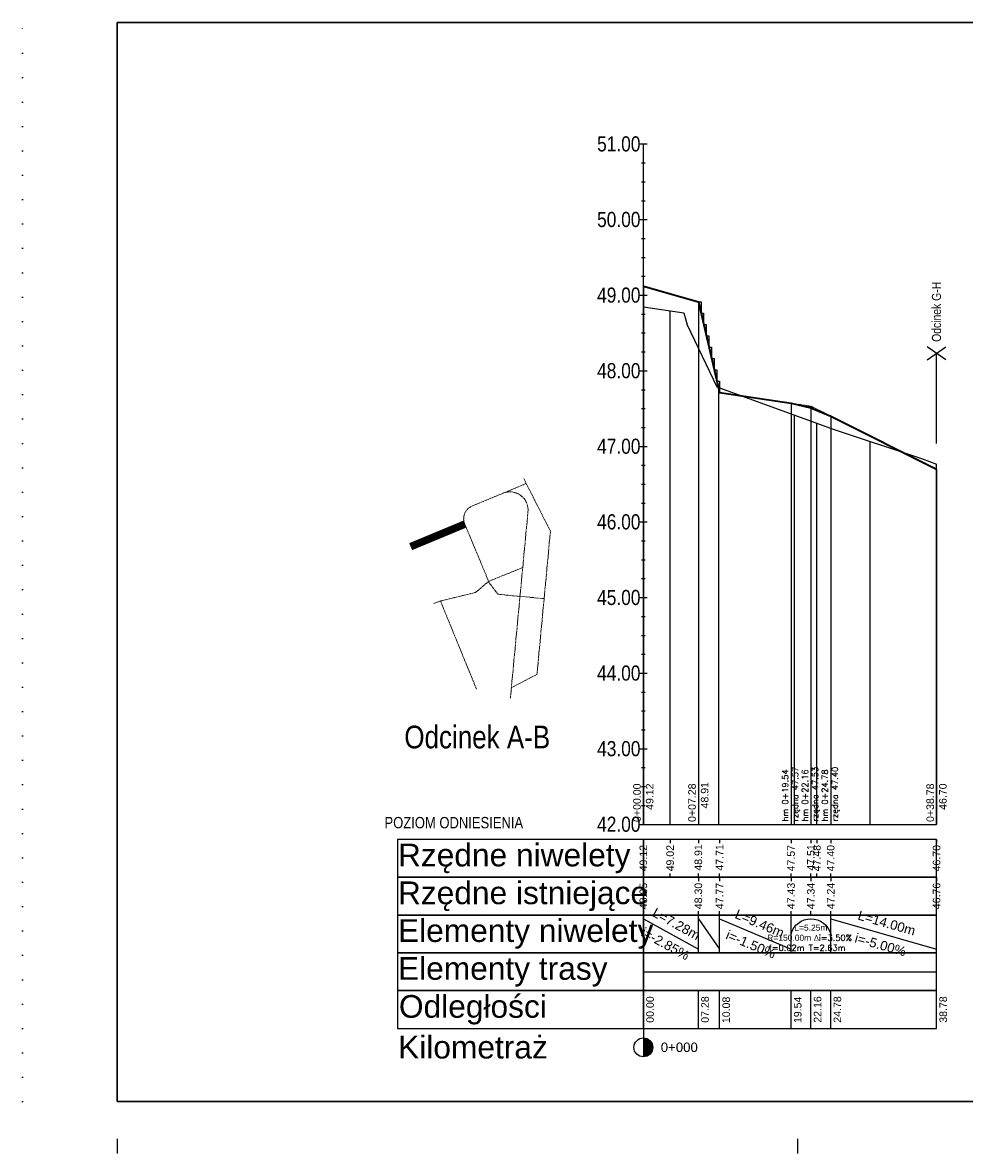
# Model space of a CAD drawing. Header units: metres. Extents: x -86 to 834, y -13 to 286.
# Tile 1 of 4: x -86 to 163, y -13 to 286. Entities that reach past the tile are written whole.
import ezdxf

# ---------------------------------------------------------------- set-up
doc = ezdxf.new("R2010")
doc.units = ezdxf.units.M
for name, pattern in [('CENTER2', [1.125, 0.75, -0.125, 0.125, -0.125]), ('DOT', [6.35, 0, -6.35]), ('HIDDEN', [0.375, 0.25, -0.125])]:
    doc.linetypes.add(name, pattern=pattern)
for name, color, linetype in [('$DR - opis', 1, 'Continuous'), ('$DR - wymiary', 7, 'Continuous'), ('C-DROGI-PROFILE', 7, 'Continuous'), ('C-DROGI-PROFILE-ETYKIETY', 7, 'Continuous'), ('C-DROGI-PROFILE-WIDOKI', 7, 'Continuous'), ('C-DROGI-PROFILE-WIDOKI-ETYKIETY', 7, 'Continuous'), ('Viewport2ForCustomObjects_0', 7, 'Continuous')]:
    doc.layers.add(name, color=color, linetype=linetype)
doc.layers.add('$DR - osie ścieżek', color=7, linetype='CENTER2', lineweight=15)
doc.styles.add('ARIAL 2', font='ARIALN.TTF')
doc.styles.add('CustomTextStyle116', font='ARIALN.TTF', dxfattribs={"height": 1.5})
doc.styles.add('CustomTextStyle117', font='ARIALN.TTF', dxfattribs={"height": 3})
doc.styles.add('CustomTextStyle118', font='ARIALN.TTF', dxfattribs={"height": 2})
doc.styles.add('CustomTextStyle119', font='ARIALN.TTF', dxfattribs={"height": 2})
doc.styles.add('CustomTextStyle120', font='ARIALN.TTF', dxfattribs={"height": 2})
doc.styles.add('CustomTextStyle121', font='ARIALN.TTF', dxfattribs={"height": 2})
doc.styles.add('CustomTextStyle122', font='ARIALN.TTF', dxfattribs={"height": 2})
doc.styles.add('CustomTextStyle123', font='ARIALN.TTF', dxfattribs={"height": 2})
doc.styles.add('CustomTextStyle124', font='ARIALN.TTF', dxfattribs={"height": 2})
doc.styles.add('CustomTextStyle125', font='ARIALN.TTF', dxfattribs={"height": 2})
doc.styles.add('CustomTextStyle126', font='ARIALN.TTF', dxfattribs={"height": 2})
doc.styles.add('CustomTextStyle127', font='ARIALN.TTF', dxfattribs={"height": 2})
doc.styles.add('CustomTextStyle128', font='arial.ttf', dxfattribs={"height": 3})
doc.styles.add('CustomTextStyle129', font='arial.ttf', dxfattribs={"height": 3})
doc.styles.add('CustomTextStyle130', font='arial.ttf', dxfattribs={"height": 3})
doc.styles.add('CustomTextStyle131', font='arial.ttf', dxfattribs={"height": 3})
doc.styles.add('CustomTextStyle132', font='arial.ttf', dxfattribs={"height": 3})
doc.styles.add('CustomTextStyle133', font='arial.ttf', dxfattribs={"height": 3})
doc.styles.add('CustomTextStyle134', font='arial.ttf', dxfattribs={"height": 1})
doc.styles.add('CustomTextStyle135', font='arial.ttf', dxfattribs={"height": 1})
doc.styles.add('CustomTextStyle136', font='arial.ttf', dxfattribs={"height": 1})
doc.styles.add('CustomTextStyle137', font='arial.ttf', dxfattribs={"height": 1})
doc.styles.add('CustomTextStyle138', font='arial.ttf', dxfattribs={"height": 1})
doc.styles.add('CustomTextStyle139', font='arial.ttf', dxfattribs={"height": 1})
doc.styles.add('CustomTextStyle140', font='arial.ttf', dxfattribs={"height": 1})
doc.styles.add('CustomTextStyle141', font='arial.ttf', dxfattribs={"height": 1})
doc.styles.add('CustomTextStyle142', font='arial.ttf', dxfattribs={"height": 1})
doc.styles.add('CustomTextStyle143', font='arial.ttf', dxfattribs={"height": 1})
doc.styles.add('CustomTextStyle144', font='arial.ttf', dxfattribs={"height": 1})
doc.styles.add('CustomTextStyle145', font='arial.ttf', dxfattribs={"height": 1})
doc.styles.add('CustomTextStyle146', font='arial.ttf', dxfattribs={"height": 1})
doc.styles.add('CustomTextStyle147', font='arial.ttf', dxfattribs={"height": 1})
doc.styles.add('CustomTextStyle148', font='arial.ttf', dxfattribs={"height": 1})
doc.styles.add('CustomTextStyle149', font='arial.ttf', dxfattribs={"height": 1})
doc.styles.add('CustomTextStyle150', font='arial.ttf', dxfattribs={"height": 1.25})
doc.styles.add('CustomTextStyle151', font='arial.ttf', dxfattribs={"height": 1.25})
doc.styles.add('CustomTextStyle152', font='arial.ttf', dxfattribs={"height": 1.25})
doc.styles.add('CustomTextStyle153', font='arial.ttf', dxfattribs={"height": 1.25})
doc.styles.add('CustomTextStyle154', font='arial.ttf', dxfattribs={"height": 1.25})
doc.styles.add('CustomTextStyle155', font='arial.ttf', dxfattribs={"height": 1.25})
doc.styles.add('CustomTextStyle156', font='arial.ttf', dxfattribs={"height": 1})
doc.styles.add('CustomTextStyle157', font='arial.ttf', dxfattribs={"height": 1})
doc.styles.add('CustomTextStyle158', font='arial.ttf', dxfattribs={"height": 1})
doc.styles.add('CustomTextStyle159', font='arial.ttf', dxfattribs={"height": 1})
doc.styles.add('CustomTextStyle160', font='arial.ttf', dxfattribs={"height": 1})
doc.styles.add('CustomTextStyle161', font='arial.ttf', dxfattribs={"height": 1})
doc.styles.add('CustomTextStyle162', font='arial.ttf', dxfattribs={"height": 1})
doc.styles.add('CustomTextStyle163', font='arial.ttf', dxfattribs={"height": 1.25})
doc.styles.add('CustomTextStyle607', font='simplex.shx', dxfattribs={"height": 0.8})
doc.styles.add('CustomTextStyle650', font='arial.ttf', dxfattribs={"height": 1})
doc.styles.add('CustomTextStyle651', font='arial.ttf', dxfattribs={"height": 1})
doc.styles.add('CustomTextStyle652', font='arial.ttf', dxfattribs={"height": 1})
doc.styles.add('CustomTextStyle653', font='arial.ttf', dxfattribs={"height": 1})
doc.styles.add('CustomTextStyle654', font='arial.ttf', dxfattribs={"height": 1})
doc.styles.add('CustomTextStyle655', font='arial.ttf', dxfattribs={"height": 1})
doc.styles.add('CustomTextStyle656', font='arial.ttf', dxfattribs={"height": 0.8})
doc.styles.add('CustomTextStyle657', font='arial.ttf', dxfattribs={"height": 0.8})

# ---------------------------------------------------------------- blocks, each defined once
blk = doc.blocks.new('*E5')
at = {"layer": 'C-DROGI-PROFILE', "color": 190, "lineweight": 35}
for p, q in [((68.47, 204.45, 0), (83.02, 200.3, 0)), ((83.02, 200.3, 0), (88.62, 176.3, 0)), ((88.62, 176.3, 0), (107.54, 173.46, 0)), ((118.04, 170.05, 0), (146.03, 156.05, 0))]:
    blk.add_line(p, q, dxfattribs=at)
at = {"layer": 'C-DROGI-PROFILE', "color": 7, "linetype": 'HIDDEN'}
for p, q in [((107.54, 173.46, 0), (112.79, 172.68, 0)), ((112.79, 172.68, 0), (118.04, 170.05, 0))]:
    blk.add_line(p, q, dxfattribs=at)
at = {"layer": 'C-DROGI-PROFILE', "color": 94, "elevation": 0, "flags": 128}
blk.add_lwpolyline([(68.47, 198.99), (79.15, 197.41), (80.06, 194.21), (87.92, 177.8), (118.68, 166.61), (142.35, 158.77), (146.03, 157.34)], dxfattribs=at)
at = {"layer": 'C-DROGI-PROFILE', "color": 4, "lineweight": 35, "elevation": 0}
blk.add_lwpolyline([(107.54, 173.46), (112.79, 172.22), (118.04, 170.05)], dxfattribs=at)
at = {"layer": 'C-DROGI-PROFILE-ETYKIETY', "linetype": 'Continuous'}
for p, q in [((68.47, 204.45, 0), (68.47, 62.05, 0)), ((83.02, 200.3, 0), (83.02, 62.05, 0)), ((146.03, 156.05, 0), (146.03, 62.05, 0))]:
    blk.add_line(p, q, dxfattribs=at)
at = {"layer": 'C-DROGI-PROFILE-ETYKIETY', "color": 1, "linetype": 'Continuous'}
for p, q in [((107.54, 173.46, 0), (107.54, 62.05, 0)), ((112.79, 172.68, 0), (112.79, 62.05, 0)), ((118.04, 170.05, 0), (118.04, 62.05, 0))]:
    blk.add_line(p, q, dxfattribs=at)
at = {"layer": 'C-DROGI-PROFILE-WIDOKI', "linetype": 'Continuous', "lineweight": -3}
for p, q in [((67.47, 242.05, 0), (69.47, 242.05, 0)), ((68.47, 62.05, 0), (68.47, 242.05, 0)), ((67.97, 237.05, 0), (68.97, 237.05, 0)), ((67.97, 232.05, 0), (68.97, 232.05, 0)), ((67.97, 227.05, 0), (68.97, 227.05, 0)), ((67.47, 222.05, 0), (69.47, 222.05, 0)), ((67.97, 217.05, 0), (68.97, 217.05, 0)), ((67.97, 212.05, 0), (68.97, 212.05, 0)), ((67.97, 207.05, 0), (68.97, 207.05, 0)), ((67.47, 202.05, 0), (69.47, 202.05, 0)), ((67.97, 197.05, 0), (68.97, 197.05, 0)), ((67.97, 192.05, 0), (68.97, 192.05, 0)), ((67.97, 187.05, 0), (68.97, 187.05, 0)), ((67.47, 182.05, 0), (69.47, 182.05, 0)), ((67.97, 177.05, 0), (68.97, 177.05, 0)), ((67.97, 172.05, 0), (68.97, 172.05, 0)), ((67.97, 167.05, 0), (68.97, 167.05, 0)), ((67.47, 162.05, 0), (69.47, 162.05, 0)), ((67.97, 157.05, 0), (68.97, 157.05, 0)), ((67.97, 152.05, 0), (68.97, 152.05, 0)), ((67.97, 147.05, 0), (68.97, 147.05, 0)), ((67.47, 142.05, 0), (69.47, 142.05, 0)), ((67.97, 137.05, 0), (68.97, 137.05, 0)), ((67.97, 132.05, 0), (68.97, 132.05, 0)), ((67.97, 127.05, 0), (68.97, 127.05, 0)), ((67.47, 122.05, 0), (69.47, 122.05, 0)), ((67.97, 117.05, 0), (68.97, 117.05, 0)), ((67.97, 112.05, 0), (68.97, 112.05, 0)), ((67.97, 107.05, 0), (68.97, 107.05, 0)), ((67.47, 102.05, 0), (69.47, 102.05, 0)), ((67.97, 97.05, 0), (68.97, 97.05, 0)), ((67.97, 92.05, 0), (68.97, 92.05, 0)), ((67.97, 87.05, 0), (68.97, 87.05, 0)), ((67.47, 82.05, 0), (69.47, 82.05, 0)), ((67.97, 77.05, 0), (68.97, 77.05, 0)), ((67.97, 72.05, 0), (68.97, 72.05, 0)), ((67.97, 67.05, 0), (68.97, 67.05, 0)), ((67.47, 62.05, 0), (69.47, 62.05, 0)), ((68.47, 62.05, 0), (146.03, 62.05, 0)), ((68.47, 28.05, 0), (68.47, 38.05, 0)), ((83.02, 28.05, 0), (83.02, 38.05, 0)), ((88.62, 28.05, 0), (88.62, 38.05, 0)), ((107.54, 28.05, 0), (107.54, 38.05, 0)), ((118.04, 28.05, 0), (118.04, 38.05, 0)), ((68.47, 18.05, 0), (68.47, 28.05, 0)), ((68.47, 8.05, 0), (68.47, 3.05, 0))]:
    blk.add_line(p, q, dxfattribs=at)
at = {"layer": 'C-DROGI-PROFILE-WIDOKI', "color": 7, "linetype": 'Continuous', "lineweight": -3}
for p, q in [((68.47, 62.05, 0), (68.47, 198.99, 0)), ((75.56, 62.05, 0), (75.56, 197.94, 0)), ((88.47, 62.05, 0), (88.47, 177.6, 0)), ((108.47, 62.05, 0), (108.47, 170.32, 0)), ((114.36, 62.05, 0), (114.36, 168.18, 0)), ((128.47, 62.05, 0), (128.47, 163.37, 0)), ((146.03, 62.05, 0), (146.03, 157.34, 0)), ((68.47, 58.05, 0), (68.47, 57.05, 0)), ((83.02, 58.05, 0), (83.02, 57.05, 0)), ((88.62, 58.05, 0), (88.62, 57.05, 0)), ((107.54, 58.05, 0), (107.54, 57.05, 0)), ((112.79, 58.05, 0), (112.79, 57.05, 0)), ((118.04, 58.05, 0), (118.04, 57.05, 0)), ((146.03, 58.05, 0), (146.03, 57.05, 0)), ((68.47, 48.05, 0), (68.47, 49.05, 0)), ((83.02, 48.05, 0), (83.02, 49.05, 0)), ((88.62, 48.05, 0), (88.62, 49.05, 0)), ((107.54, 48.05, 0), (107.54, 49.05, 0)), ((112.79, 48.05, 0), (112.79, 49.05, 0)), ((118.04, 48.05, 0), (118.04, 49.05, 0)), ((146.03, 48.05, 0), (146.03, 49.05, 0))]:
    blk.add_line(p, q, dxfattribs=at)
at = {"layer": 'C-DROGI-PROFILE-WIDOKI', "color": 8, "linetype": 'Continuous', "lineweight": -3}
for p, q in [((68.47, 62.05, 0), (68.47, 198.99, 0)), ((146.03, 62.05, 0), (146.03, 157.34, 0))]:
    blk.add_line(p, q, dxfattribs=at)
at = {"layer": 'C-DROGI-PROFILE-WIDOKI', "color": 4, "linetype": 'Continuous', "lineweight": -3}
for p, q in [((75.56, 58.05, 0), (75.56, 57.05, 0)), ((114.36, 58.05, 0), (114.36, 57.05, 0)), ((75.56, 48.05, 0), (75.56, 49.05, 0)), ((114.36, 48.05, 0), (114.36, 49.05, 0)), ((68.47, 37.05, 0), (83.02, 29.05, 0)), ((83.02, 37.05, 0), (88.62, 29.05, 0)), ((88.62, 37.05, 0), (107.54, 29.05, 0)), ((118.04, 37.05, 0), (146.03, 29.05, 0)), ((68.47, 23.05, 0), (146.03, 23.05, 0))]:
    blk.add_line(p, q, dxfattribs=at)
at = {"layer": 'C-DROGI-PROFILE-WIDOKI', "color": 1, "linetype": 'Continuous', "lineweight": -3}
for p, q in [((68.47, 48.05, 0), (68.47, 47.05, 0)), ((83.02, 48.05, 0), (83.02, 47.05, 0)), ((88.62, 48.05, 0), (88.62, 47.05, 0)), ((107.54, 48.05, 0), (107.54, 47.05, 0)), ((112.79, 48.05, 0), (112.79, 47.05, 0)), ((118.04, 48.05, 0), (118.04, 47.05, 0)), ((146.03, 48.05, 0), (146.03, 47.05, 0)), ((68.47, 38.05, 0), (68.47, 39.05, 0)), ((83.02, 38.05, 0), (83.02, 39.05, 0)), ((88.62, 38.05, 0), (88.62, 39.05, 0)), ((107.54, 38.05, 0), (107.54, 39.05, 0)), ((112.79, 38.05, 0), (112.79, 39.05, 0)), ((118.04, 38.05, 0), (118.04, 39.05, 0)), ((146.03, 38.05, 0), (146.03, 39.05, 0)), ((68.47, 8.05, 0), (68.47, 18.05, 0)), ((83.02, 8.05, 0), (83.02, 18.05, 0)), ((88.62, 8.05, 0), (88.62, 18.05, 0)), ((107.54, 8.05, 0), (107.54, 18.05, 0)), ((112.79, 8.05, 0), (112.79, 18.05, 0)), ((118.04, 8.05, 0), (118.04, 18.05, 0)), ((146.03, 8.05, 0), (146.03, 18.05, 0))]:
    blk.add_line(p, q, dxfattribs=at)
at = {"layer": 'C-DROGI-PROFILE-WIDOKI', "linetype": 'Continuous', "lineweight": -3}
for points in [[(68.47, 48.05, 0), (68.47, 58.05, 0), (3.47, 58.05, 0), (3.47, 48.05, 0)], [(68.47, 48.05, 0), (146.03, 48.05, 0), (146.03, 58.05, 0), (68.47, 58.05, 0)], [(68.47, 38.05, 0), (68.47, 48.05, 0), (3.47, 48.05, 0), (3.47, 38.05, 0)], [(68.47, 38.05, 0), (146.03, 38.05, 0), (146.03, 48.05, 0), (68.47, 48.05, 0)], [(68.47, 28.05, 0), (68.47, 38.05, 0), (3.47, 38.05, 0), (3.47, 28.05, 0)], [(68.47, 28.05, 0), (146.03, 28.05, 0), (146.03, 38.05, 0), (68.47, 38.05, 0)], [(68.47, 18.05, 0), (68.47, 28.05, 0), (3.47, 28.05, 0), (3.47, 18.05, 0)], [(68.47, 18.05, 0), (146.03, 18.05, 0), (146.03, 28.05, 0), (68.47, 28.05, 0)], [(68.47, 8.05, 0), (68.47, 18.05, 0), (3.47, 18.05, 0), (3.47, 8.05, 0)], [(68.47, 8.05, 0), (146.03, 8.05, 0), (146.03, 18.05, 0), (68.47, 18.05, 0)]]:
    blk.add_polyline3d(points, close=True, dxfattribs=at)
at = {"layer": 'C-DROGI-PROFILE-WIDOKI', "color": 4, "linetype": 'Continuous', "lineweight": -3, "extrusion": (0, 0, -1)}
blk.add_arc((-112.79, 31.61, 0), 5.44, 15.3411, 164.6589, dxfattribs=at)
at = {"layer": 'C-DROGI-PROFILE-WIDOKI-ETYKIETY', "color": 7, "linetype": 'Continuous', "lineweight": -3}
blk.add_line((68.47, 5.55, 0), (68.47, 0.55, 0), dxfattribs=at)
blk.add_circle((68.47, 3.05, 0), 2.5, dxfattribs=at)
for points in [[(68.47, 5.55, 0), (68.47, 5.21, 0), (69.72, 5.21, 0)], [(68.47, 5.21, 0), (68.47, 4.3, 0), (70.63, 4.3, 0)], [(68.47, 5.21, 0), (69.72, 5.21, 0), (70.63, 4.3, 0)], [(68.47, 4.3, 0), (68.47, 3.05, 0), (70.97, 3.05, 0)], [(68.47, 4.3, 0), (70.63, 4.3, 0), (70.97, 3.05, 0)], [(68.47, 3.05, 0), (68.47, 1.8, 0), (70.63, 1.8, 0)], [(68.47, 3.05, 0), (70.97, 3.05, 0), (70.63, 1.8, 0)], [(68.47, 1.8, 0), (68.47, 0.88, 0), (69.72, 0.88, 0)], [(68.47, 1.8, 0), (70.63, 1.8, 0), (69.72, 0.88, 0)], [(68.47, 0.88, 0), (69.72, 0.88, 0), (68.47, 0.55, 0)]]:
    blk.add_solid(points, dxfattribs=at)
at = {"layer": 'C-DROGI-PROFILE-ETYKIETY', "color": 2, "linetype": 'Continuous', "style": 'CustomTextStyle607'}
for s, p in [('rzędna 47.57', (109.45, 62.8, 0)), ('rzędna 47.40', (119.94, 62.8, 0)), ('hm 0+19.54', (106.78, 62.8, 0)), ('hm 0+24.78', (117.27, 62.8, 0))]:
    blk.add_text(s, height=1.6, rotation=90, dxfattribs=at).set_placement(p)
at = {"layer": 'C-DROGI-PROFILE-ETYKIETY', "color": 2, "linetype": 'Continuous', "style": 'CustomTextStyle607', "oblique": 0}
for s, p in [('rzędna 47.53', (114.69, 62.8, 0)), ('hm 0+22.16', (112.03, 62.8, 0))]:
    blk.add_text(s, height=1.6, rotation=89.9985, dxfattribs=at).set_placement(p)
at = {"layer": 'C-DROGI-PROFILE-ETYKIETY', "linetype": 'Continuous'}
for s, style, p in [('0+00.00', 'CustomTextStyle650', (67.78, 62.68, 0)), ('49.12', 'CustomTextStyle651', (71.13, 65.88, 0)), ('0+07.28', 'CustomTextStyle652', (82.34, 62.68, 0)), ('0+38.78', 'CustomTextStyle654', (145.35, 62.68, 0)), ('46.70', 'CustomTextStyle655', (148.69, 65.88, 0))]:
    blk.add_text(s, height=2, rotation=90, dxfattribs=dict(at, style=style)).set_placement(p)
at = {"layer": 'C-DROGI-PROFILE-ETYKIETY', "linetype": 'Continuous', "style": 'CustomTextStyle653', "width": 1}
blk.add_text('48.91', height=2, rotation=90, dxfattribs=at).set_placement((85.68, 66.26, 0))
at = {"layer": 'C-DROGI-PROFILE-ETYKIETY', "color": 1, "linetype": 'Continuous', "oblique": 0}
for s, style, p in [('L=5.25m', 'CustomTextStyle656', (108.4, 33.92, 0)), ('f=0.02m T=2.63m', 'CustomTextStyle607', (101.63, 28.58, 0))]:
    blk.add_text(s, height=1.6, rotation=359.9985, dxfattribs=dict(at, style=style)).set_placement(p)
at = {"layer": 'C-DROGI-PROFILE-ETYKIETY', "color": 1, "linetype": 'Continuous', "oblique": 0, "width": 1}
for s, style, p in [('i=3.50%', 'CustomTextStyle607', (114.86, 31.24, 0)), ('R=150.00m ', 'CustomTextStyle657', (101.25, 31.24, 0)), ('Δ', 'CustomTextStyle607', (113.49, 31.24, 0))]:
    blk.add_text(s, height=1.6, rotation=359.9985, dxfattribs=dict(at, style=style)).set_placement(p)
at = {"layer": 'C-DROGI-PROFILE-WIDOKI', "color": 7, "linetype": 'Continuous', "lineweight": -3}
for s, height, style, p in [('51.00', 4, 'CustomTextStyle127', (56.23, 240.08, 0)), ('50.00', 4, 'CustomTextStyle126', (56.23, 220.08, 0)), ('49.00', 4, 'CustomTextStyle125', (56.23, 200.08, 0)), ('48.00', 4, 'CustomTextStyle124', (56.23, 180.08, 0)), ('47.00', 4, 'CustomTextStyle123', (56.23, 160.08, 0)), ('46.00', 4, 'CustomTextStyle122', (56.23, 140.08, 0)), ('45.00', 4, 'CustomTextStyle121', (56.23, 120.08, 0)), ('44.00', 4, 'CustomTextStyle120', (56.23, 100.08, 0)), ('Odcinek A-B', 6, 'CustomTextStyle117', (5.24, 82.15, 0)), ('43.00', 4, 'CustomTextStyle119', (56.23, 80.08, 0)), ('POZIOM ODNIESIENIA', 3, 'CustomTextStyle116', (0, 61, 0)), ('42.00', 4, 'CustomTextStyle118', (56.23, 60.08, 0))]:
    blk.add_text(s, height=height, dxfattribs=dict(at, style=style)).set_placement(p)
at = {"layer": 'C-DROGI-PROFILE-WIDOKI', "linetype": 'Continuous'}
for s, style, p in [('Rzędne niwelety', 'CustomTextStyle128', (3.56, 50.93, 0)), ('Rzędne istniejące', 'CustomTextStyle129', (3.56, 40.93, 0)), ('Elementy niwelety', 'CustomTextStyle130', (3.56, 30.93, 0)), ('Elementy trasy', 'CustomTextStyle131', (3.56, 20.93, 0)), ('Odległości', 'CustomTextStyle132', (3.81, 10.88, 0)), ('Kilometraż', 'CustomTextStyle133', (3.6, 0.1, 0))]:
    blk.add_text(s, height=6, dxfattribs=dict(at, style=style)).set_placement(p)
at = {"layer": 'C-DROGI-PROFILE-WIDOKI-ETYKIETY', "linetype": 'Continuous', "width": 1}
for s, style, p in [('49.12', 'CustomTextStyle134', (69.46, 49.61, 0)), ('47.40', 'CustomTextStyle141', (119.02, 49.6, 0)), ('48.85', 'CustomTextStyle143', (69.46, 39.59, 0)), ('07.28', 'CustomTextStyle157', (85.78, 9.56, 0))]:
    blk.add_text(s, height=2, rotation=90, dxfattribs=dict(at, style=style)).set_placement(p)
at = {"layer": 'C-DROGI-PROFILE-WIDOKI-ETYKIETY', "linetype": 'Continuous'}
for s, style, p in [('49.02', 'CustomTextStyle135', (76.55, 49.61, 0)), ('48.91', 'CustomTextStyle136', (84.01, 49.79, 0)), ('47.71', 'CustomTextStyle137', (89.63, 49.79, 0)), ('47.57', 'CustomTextStyle138', (108.53, 49.6, 0)), ('47.51', 'CustomTextStyle139', (113.78, 49.79, 0)), ('47.48', 'CustomTextStyle140', (115.35, 49.6, 0)), ('46.70', 'CustomTextStyle142', (147.02, 49.6, 0)), ('48.30', 'CustomTextStyle144', (84.01, 39.6, 0)), ('47.77', 'CustomTextStyle145', (89.62, 39.6, 0)), ('47.43', 'CustomTextStyle146', (108.53, 39.6, 0)), ('47.34', 'CustomTextStyle147', (113.78, 39.6, 0)), ('47.24', 'CustomTextStyle148', (119.04, 39.6, 0)), ('46.76', 'CustomTextStyle149', (147.02, 39.6, 0)), ('00.00', 'CustomTextStyle156', (71.23, 9.56, 0)), ('10.08', 'CustomTextStyle158', (91.38, 9.46, 0)), ('19.54', 'CustomTextStyle159', (110.3, 9.47, 0)), ('22.16', 'CustomTextStyle160', (115.55, 9.58, 0)), ('24.78', 'CustomTextStyle161', (120.79, 9.57, 0)), ('38.78', 'CustomTextStyle162', (148.79, 9.56, 0))]:
    blk.add_text(s, height=2, rotation=90, dxfattribs=dict(at, style=style)).set_placement(p)
for s, rotation, style, oblique, p in [('L=7.28m', 331.2043, 'CustomTextStyle150', 360, (70.59, 37.9, 0)), ('L=9.46m', 337.0815, 'CustomTextStyle152', 0, (92.45, 37.35, 0)), ('L=14.00m', 344.0511, 'CustomTextStyle154', 0, (124.99, 36.9, 0)), ('i=-2.85%', 331.2043, 'CustomTextStyle151', 360, (67.62, 32.69, 0)), ('i=-1.50%', 337.0815, 'CustomTextStyle153', 0, (90.04, 31.86, 0)), ('i=-5.00%', 344.0511, 'CustomTextStyle155', 0, (124.19, 30.9, 0))]:
    blk.add_text(s, height=2.5, rotation=rotation, dxfattribs=dict(at, style=style, oblique=oblique)).set_placement(p)
at = {"layer": 'C-DROGI-PROFILE-WIDOKI-ETYKIETY', "linetype": 'Continuous', "style": 'CustomTextStyle163'}
blk.add_text('0+000', height=2.5, dxfattribs=at).set_placement((73.07, 1.82, 0))

msp = doc.modelspace()

# ---------------------------------------------------------------- linework, layer by layer
at = {"layer": '$DR - opis', "flags": 128}
for points in [[(92.66, 212.55), (93.36, 212.55), (93.36, 209.55)], [(93.36, 209.55), (94.06, 209.55), (94.06, 206.55)], [(94.06, 206.55), (94.76, 206.55), (94.76, 203.55)], [(94.76, 203.55), (95.46, 203.55), (95.46, 200.55)], [(95.46, 200.55), (96.16, 200.55), (96.16, 197.55)], [(153.21, 197.24), (158.12, 200.67)], [(158.12, 197.24), (153.21, 200.67)], [(96.16, 197.55), (96.86, 197.55), (96.86, 194.55)], [(155.66, 175.04), (155.66, 198.96)], [(96.86, 194.55), (97.56, 194.55), (97.56, 191.55)], [(97.56, 191.55), (98.26, 191.55), (98.26, 188.55)]]:
    msp.add_lwpolyline(points, dxfattribs=at)
at = {"layer": '$DR - osie ścieżek', "flags": 128}
for points in [[(46.46, 165.77), (53.53, 151.86), (49.97, 113.96), (43.2, 110.48)], [(46.19, 142.24), (37.18, 138.58), (33.81, 135.7), (24.43, 133.4), (22.68, 132.7)], [(24.43, 133.4), (33.97, 110.08)]]:
    msp.add_lwpolyline(points, dxfattribs=at)
for points in [[(47.13, 164.46), (32.79, 158.5, 0.414214), (30.85, 153.79), (37.34, 138.2), (39.67, 135.16), (51.85, 134.02)], [(42.93, 107.65), (47.59, 157.01, 0.565703), (40.97, 161.9)]]:
    msp.add_lwpolyline(points, format="xyb", dxfattribs=at)
at = {"layer": '$DR - osie ścieżek', "color": 10, "const_width": 2, "flags": 128}
msp.add_lwpolyline([(16.56, 147.77), (30.88, 153.73)], dxfattribs=at)
at = {"layer": '$DR - wymiary', "linetype": 'DOT', "flags": 128}
msp.add_lwpolyline([(-86.09, 0.95), (-86.09, 286.41)], dxfattribs=at)
at = {"layer": '$DR - wymiary', "color": 7}
msp.add_lwpolyline([(-61.09, 286.41), (833.91, 286.41), (833.91, 0.95), (-61.09, 0.95)], close=True, dxfattribs=at)
at = {"layer": '$DR - wymiary', "flags": 128}
for points in [[(-61.09, -8.92), (-61.09, -12.75)], [(118.91, -8.92), (118.91, -12.75)]]:
    msp.add_lwpolyline(points, dxfattribs=at)
at = {"color": 7, "linetype": 'Continuous', "true_color": 0xffffff}
msp.add_lwpolyline([(-61.09, 0.95), (744.65, 0.95), (744.65, 286.41), (-61.09, 286.41)], close=True, dxfattribs=at)

# ---------------------------------------------------------------- block references
at = {"layer": 'Viewport2ForCustomObjects_0'}
msp.add_blockref('*E5', (9.64, 12.25, 0), dxfattribs=at)

# ---------------------------------------------------------------- texts
at = {"layer": '$DR - opis', "insert": (155.66, 201.95), "char_height": 2.4, "attachment_point": 4, "rotation": 90, "style": 'ARIAL 2'}
msp.add_mtext_dynamic_manual_height_columns('Odcinek G-H', width=33.9304, gutter_width=200, heights=[0], dxfattribs=at)

doc.saveas('drawing.dxf')
